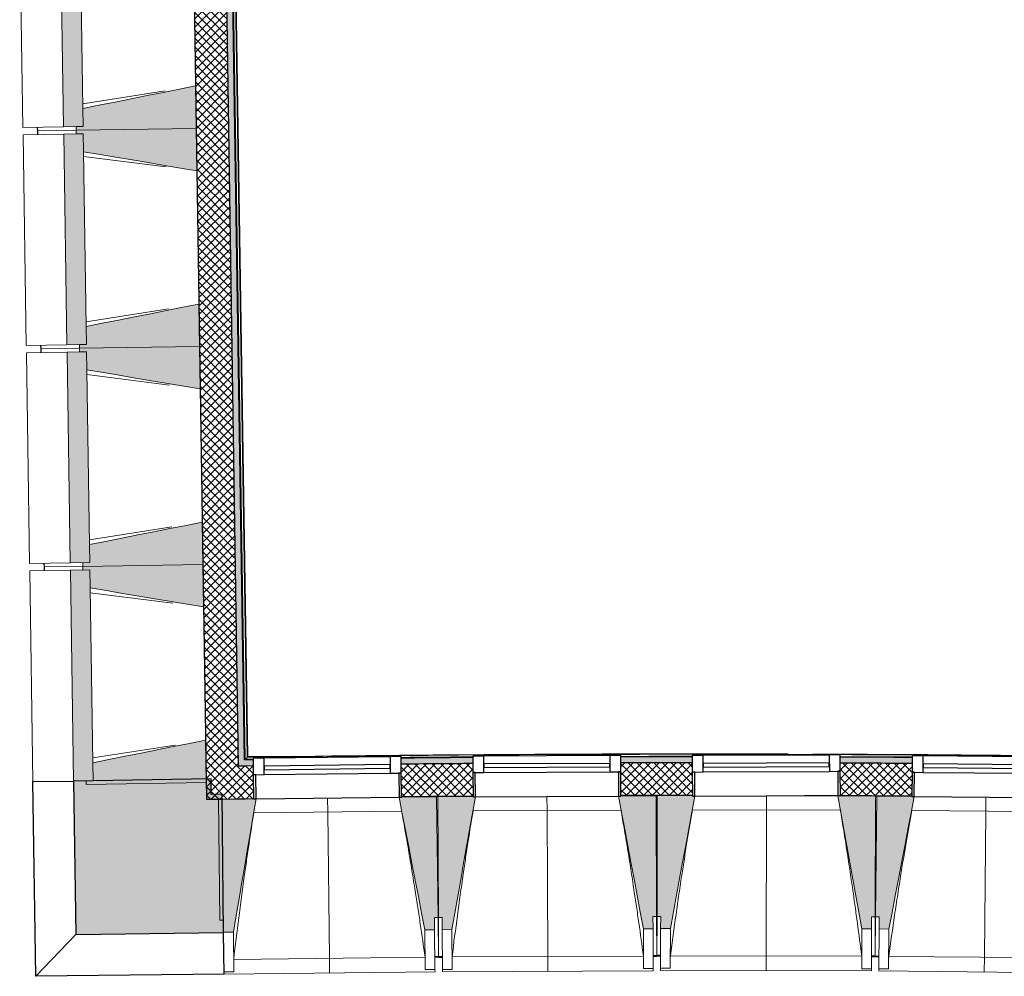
# Model space of a CAD drawing. Header units: millimetres. Extents: x -24070 to 30874, y -36590 to 4541.
# Tile 1 of 64: x -24017 to -19955, y -21270 to -17323. Entities that reach past the tile are written whole.
import ezdxf

# ---------------------------------------------------------------- set-up
doc = ezdxf.new("R2010")
doc.units = ezdxf.units.MM
for name, color, linetype, lineweight in [('A-FLOR-HRAL', 7, 'Continuous', 18), ('A-WALL', 7, 'Continuous', 25), ('A-WALL-PATT', 7, 'Continuous', 25), ('BATIEMENT', 7, 'Continuous', 18), ('BATIMENT', 7, 'Continuous', 25), ('FENETRES', 7, 'Continuous', 25), ('GEN', 7, 'Continuous', 18), ('SOLS', 7, 'Continuous', 25)]:
    doc.layers.add(name, color=color, linetype=linetype, lineweight=lineweight)
doc.layers.add('A-GLAZ', color=7, linetype='Continuous', lineweight=25, true_color=0x5c63b1)
pattern_1 = [(45, (0, 0), (-17.67767, 17.67767), []), (135, (0, 0), (-17.67767, -17.67767), [])]

# ---------------------------------------------------------------- blocks, each defined once
blk = doc.blocks.new('XXX_VIDE FENETRE - 590-389517-2021_015_1111_DCE_1_50_N0 FINI_PLB_EFS')
at = {"layer": 'A-GLAZ'}
for p, q in [((260.1, -120), (-260.1, -120)), ((-260.1, -120), (-260.1, -135)), ((260.1, -135), (260.1, -120)), ((-260.1, -135), (260.1, -135))]:
    blk.add_line(p, q, dxfattribs=at)
at = {"layer": 'FENETRES'}
for p, q in [((-305.1, 0), (-305.1, -100)), ((-295.1, 0), (-305.1, 0)), ((295.1, 0), (-295.1, 0)), ((-295.1, -100), (-295.1, 0)), ((305.1, 0), (295.1, 0)), ((295.1, 0), (295.1, -100)), ((305.1, -100), (305.1, 0)), ((-305.1, -100), (-295.1, -100)), ((-260.1, -100), (-305.1, -100)), ((-305.1, -100), (-305.1, -167.5)), ((-260.1, -167.5), (-260.1, -100)), ((260.1, -100), (-260.1, -100)), ((260.1, -100), (260.1, -167.5)), ((305.1, -100), (260.1, -100)), ((295.1, -100), (305.1, -100)), ((305.1, -167.5), (305.1, -100)), ((-305.1, -167.5), (-260.1, -167.5)), ((-260.1, -167.5), (260.1, -167.5)), ((260.1, -167.5), (305.1, -167.5))]:
    blk.add_line(p, q, dxfattribs=at)
blk = doc.blocks.new('Garde-corps - Garde-corps-505471-2021_015_1111_DCE_1_50_N0 FINI_PLB_EFS')
at = {"layer": 'A-FLOR-HRAL'}
for p, q in [((-23086, -20374.6), (-23168.6, -14989.8)), ((-23079, -20367.4), (-23161.5, -14989.7)), ((-23077.3, -20365.6), (-23159.8, -14989.7)), ((-23075.7, -20363.9), (-23158.1, -14989.7)), ((-23053.8, -20374.2), (-23086, -20374.6)), ((-23053.8, -20374.5), (-23086, -20374.6)), ((-22881.9, -20361.4), (-23075.7, -20364)), ((-22496.9, -20361.8), (-23075.7, -20363.9)), ((-22194.8, -20367.9), (-22206.1, -20368)), ((-21242.4, -20361.3), (-21421.4, -20361.5)), ((-21305.3, -20364.3), (-21317.5, -20364.3)), ((-20334.9, -20364.6), (-20632.1, -20365.7)), ((-20334.9, -20364.3), (-20512.2, -20363.2)), ((-20416.3, -20366.8), (-20428.3, -20366.7))]:
    blk.add_line(p, q, dxfattribs=at)
at = {"layer": 'A-FLOR-HRAL', "flags": 128}
for points in [[(-23086, -20374.6), (-23086.1, -20374.7), (-23086.4, -20375), (-23086.8, -20375.4), (-23087.3, -20376), (-23087.9, -20376.5), (-23088.4, -20377.1), (-23089, -20377.7)], [(-23079, -20367.4), (-23082.5, -20371), (-23086, -20374.6)], [(-23075.7, -20363.9), (-23075.7, -20364), (-23075.8, -20364), (-23075.9, -20364.2), (-23076.1, -20364.4), (-23076.3, -20364.6), (-23076.5, -20364.8), (-23076.7, -20365), (-23076.9, -20365.2), (-23077.1, -20365.4), (-23077.3, -20365.6)], [(-20066.6, -20360.7), (-20319.7, -20353.9), (-20757, -20355.5)]]:
    blk.add_lwpolyline(points, dxfattribs=at)
at = {"layer": 'A-FLOR-HRAL'}
for radius, start, end in [(130446.8, 87.310169, 90.815427), (130448.6, 89.835073, 90.814662), (130439.7, 90.406296, 90.536372), (130448.6, 89.336655, 89.7902)]:
    blk.add_arc((-21222.6, -150801), radius, start, end, dxfattribs=at)
blk = doc.blocks.new('B02_ARC_rvt-1-2021_015_1111_DCE_1_50_N0 FINI_PLB_EFS')
at = {"layer": 'A-WALL-PATT', "lineweight": 18}
h = blk.add_hatch(dxfattribs=at)
h.set_pattern_fill('FP_1', color=256, style=0, pattern_type=2)
h.set_pattern_definition(pattern_1)
h.paths.add_polyline_path([(-23246.5, -20540), (-23111.5, -20538), (-23208, -14246.7), (-23343, -14248.6), (-23247.1, -20500.7)])
at = {"layer": 'A-WALL-PATT', "lineweight": 5, "true_color": 0xdadada}
blk.add_hatch(color=254, dxfattribs=at).paths.add_polyline_path([(-23113.6, -20403), (-23088.6, -20402.7), (-23182.7, -14271.4), (-23207.7, -14271.7), (-23114, -20377.7)])
at = {"layer": 'A-WALL-PATT', "lineweight": 18}
h = blk.add_hatch(dxfattribs=at)
h.set_pattern_fill('FP_1', color=256, style=0, pattern_type=2)
h.set_pattern_definition(pattern_1)
h.paths.add_polyline_path([(-10551.5, -20962.1), (-10540.5, -20827.5), (-10685.4, -20815.7), (-10696, -20950.3), (-10612.9, -20957)])
h.paths.add_polyline_path([(-11304.3, -20902.4), (-11293.7, -20767.8), (-11584.2, -20746), (-11593.8, -20880.6), (-11304.4, -20902.4)])
h.paths.add_polyline_path([(-12202.5, -20836.9), (-12192.8, -20702.3), (-12488.6, -20682.1), (-12497.4, -20816.8), (-12202.6, -20836.9)])
h.paths.add_polyline_path([(-13106.3, -20777.4), (-13097.6, -20642.7), (-13392.8, -20624.6), (-13400.6, -20759.3), (-13106.3, -20777.4)])
h.paths.add_polyline_path([(-14009.7, -20724.1), (-14002, -20589.4), (-14296.3, -20573.4), (-14303.1, -20708.2), (-14009.8, -20724.1)])
h.paths.add_polyline_path([(-14912.6, -20677.2), (-14905.7, -20542.4), (-15200.6, -20528.4), (-15206.6, -20663.3), (-14912.6, -20677.2)])
h.paths.add_polyline_path([(-15816.2, -20636.5), (-15810.3, -20501.7), (-16105.3, -20489.7), (-16110.3, -20624.6), (-15816.2, -20636.5)])
h.paths.add_polyline_path([(-16720.1, -20602.1), (-16715.1, -20467.2), (-17010.2, -20457.4), (-17014.2, -20592.3), (-16720.1, -20602.1)])
h.paths.add_polyline_path([(-17624.1, -20574), (-17620.1, -20439.1), (-17915.3, -20431.2), (-17918.4, -20566.2), (-17624.2, -20574)])
h.paths.add_polyline_path([(-18528.4, -20552.2), (-18525.3, -20417.2), (-18820.5, -20411.4), (-18822.7, -20546.4), (-18528.4, -20552.2)])
h.paths.add_polyline_path([(-23111.5, -20538), (-23051.9, -20537.1), (-23053.9, -20402.2), (-23113.6, -20403), (-23112.1, -20500.7)])
h.paths.add_polyline_path([(-19432.8, -20536.6), (-19431.2, -20401.6), (-19725, -20397.9), (-19726.2, -20532.9), (-19432.8, -20536.6)])
h.paths.add_polyline_path([(-22441.8, -20530), (-22146.8, -20527.6), (-22147.6, -20392.6), (-22443.3, -20395), (-22442.1, -20500.7)])
h.paths.add_polyline_path([(-20336.4, -20527.3), (-20335.5, -20392.3), (-20632, -20390.6), (-20631.4, -20525.6), (-20336.4, -20527.3)])
h.paths.add_polyline_path([(-21536.6, -20524.7), (-21241.6, -20524.3), (-21242.4, -20389.3), (-21537.2, -20389.7), (-21536.7, -20500.7)])
at = {"layer": 'A-WALL-PATT', "lineweight": 5, "true_color": 0xdadada}
h = blk.add_hatch(color=254, dxfattribs=at)
h.paths.add_polyline_path([(-10540.5, -20827.5), (-10538.4, -20802.6), (-10683.4, -20790.8), (-10685.4, -20815.7), (-10610.9, -20821.8)])
h.paths.add_polyline_path([(-11293.7, -20767.8), (-11291.7, -20742.9), (-11582.4, -20721), (-11584.2, -20746), (-11296.5, -20767.6)])
h.paths.add_polyline_path([(-12192.8, -20702.3), (-12191, -20677.4), (-12487, -20657.1), (-12488.6, -20682.1), (-12195.4, -20702.1)])
h.paths.add_polyline_path([(-13097.6, -20642.7), (-13095.9, -20617.7), (-13391.3, -20599.6), (-13392.8, -20624.6), (-13099.9, -20642.5)])
h.paths.add_polyline_path([(-14002, -20589.4), (-14000.5, -20564.4), (-14295, -20548.4), (-14296.3, -20573.4), (-14004, -20589.2)])
h.paths.add_polyline_path([(-14905.7, -20542.4), (-14904.4, -20517.4), (-15009.1, -20512.7), (-15011.1, -20537.3), (-14907.5, -20542.3)])
h.paths.add_polyline_path([(-15081.1, -20534), (-15079, -20509.1), (-15199.5, -20503.4), (-15200.6, -20528.4), (-15085.3, -20533.8)])
h.paths.add_polyline_path([(-15810.3, -20501.7), (-15809.2, -20476.7), (-16104.4, -20464.8), (-16105.3, -20489.7), (-15811.8, -20501.6)])
h.paths.add_polyline_path([(-16715.1, -20467.2), (-16714.1, -20442.2), (-17009.4, -20432.4), (-17010.2, -20457.4), (-16716.4, -20467.2)])
h.paths.add_polyline_path([(-17620.1, -20439.1), (-17619.4, -20414.1), (-17914.7, -20406.3), (-17915.3, -20431.2), (-17621.2, -20439)])
h.paths.add_polyline_path([(-18525.3, -20417.2), (-18525.3, -20392.2), (-18820.1, -20386.4), (-18820, -20411.4), (-18526.1, -20417.2)])
h.paths.add_polyline_path([(-23088.6, -20402.7), (-23053.5, -20402.2), (-23053.9, -20377.2), (-23089, -20377.7)])
h.paths.add_polyline_path([(-19430.6, -20401.6), (-19430.6, -20376.6), (-19724.8, -20372.9), (-19724.7, -20397.9), (-19431.2, -20401.6)])
h.paths.add_polyline_path([(-22443.3, -20395), (-22147.4, -20392.6), (-22147.6, -20367.6), (-22443.6, -20370)])
h.paths.add_polyline_path([(-20335.2, -20392.3), (-20335.5, -20367.3), (-20632.1, -20365.6), (-20631.9, -20390.6), (-20335.5, -20392.3)])
h.paths.add_polyline_path([(-21537.2, -20389.7), (-21242.2, -20389.3), (-21242.4, -20364.3), (-21537.3, -20364.7)])
at = {"layer": 'A-WALL'}
for p, q in [((-23113.6, -20403), (-23207.7, -14271.7)), ((-23053.5, -20402.2), (-23088.6, -20402.7))]:
    blk.add_line(p, q, dxfattribs=at)
at = {"layer": 'A-WALL', "flags": 128}
blk.add_lwpolyline([(-23088.6, -20402.7), (-23101.1, -20402.8), (-23113.6, -20403)], dxfattribs=at)
at = {"layer": 'A-WALL'}
for start, end in [(90.008635, 90.138236), (90.406325, 90.536344), (89.610115, 89.74054)]:
    blk.add_arc((-21222.6, -150801), 130411.7, start, end, dxfattribs=at)
at = {"layer": 'BATIEMENT', "lineweight": 25}
for p, q in [((-23342.6, -14273.6), (-23246.5, -20540)), ((-23089, -20377.7), (-23171.6, -14989.9)), ((-23053.8, -20377.2), (-23089, -20377.7)), ((-23086.5, -20537.6), (-23051.9, -20537.1)), ((-20631.4, -20524.5), (-20631.4, -20525.6))]:
    blk.add_line(p, q, dxfattribs=at)
at = {"layer": 'BATIEMENT', "lineweight": 25, "flags": 128}
for points in [[(-23246.5, -20540), (-23179, -20539), (-23111.5, -20538)], [(-23111.5, -20538), (-23099, -20537.8), (-23086.5, -20537.6)]]:
    blk.add_lwpolyline(points, dxfattribs=at)
at = {"layer": 'BATIEMENT', "lineweight": 25}
for radius, start, end in [(130436.7, 90.406299, 90.536369), (130436.7, 90.008684, 90.138261), (130436.7, 89.610089, 89.740641), (130276.7, 90.406468, 90.536211), (130276.7, 90.008366, 90.138102), (130276.7, 89.610257, 89.739993)]:
    blk.add_arc((-21222.6, -150801), radius, start, end, dxfattribs=at)
at = {"layer": 'BATIMENT'}
blk.add_line((-20631.4, -20525.6), (-20778.9, -20525.1), dxfattribs=at)
at = {"layer": 'BATIEMENT', "lineweight": 18}
blk.add_blockref('Garde-corps - Garde-corps-505471-2021_015_1111_DCE_1_50_N0 FINI_PLB_EFS', (0, 0), dxfattribs=at)
at = {"layer": 'FENETRES', "lineweight": 18}
for p, rotation in [((-22746.8, -20535), 180.6653118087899), ((-21841.7, -20527.8), 180.2680427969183), ((-20936.5, -20525.9), 180.2680427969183), ((-20031.3, -20531.1), 179.4735047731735)]:
    blk.add_blockref('XXX_VIDE FENETRE - 590-389517-2021_015_1111_DCE_1_50_N0 FINI_PLB_EFS', p, dxfattribs=dict(at, rotation=rotation))
blk = doc.blocks.new('20_MUR PREFA_01 - MODULE_01 B-3165811-2021_015_1111_DCE_1_50_N0 FINI_PLB_EFS')
at = {"layer": 'GEN'}
for p, q in [((0, 722.1), (0, 661.4)), ((0, 661.4), (0, 58.5)), ((0, 0.7), (0, 58.5))]:
    blk.add_line(p, q, dxfattribs=at)
blk = doc.blocks.new('Murs 5 - Murs 1-3191041-2021_015_1111_DCE_1_50_N0 FINI_PLB_EFS')
at = {"layer": 'A-WALL-PATT', "true_color": 0x787878}
blk.add_hatch(color=8, dxfattribs=at).paths.add_polyline_path([(-23784.6, -21097.2), (-23175.4, -21090.2), (-23182.1, -20519), (-23226.5, -20519), (-23227.5, -20455.8), (-23794.3, -20464.5), (-23793.5, -20519.5)])
at = {"layer": 'BATIEMENT', "lineweight": 25}
for p, q in [((-23227.5, -20455.8), (-23794.3, -20464.5)), ((-23794.3, -20464.5), (-23784.6, -21097.2)), ((-23226.5, -20519.5), (-23227.5, -20455.8)), ((-23182.1, -20519), (-23226.5, -20519.5)), ((-23175.4, -21090.2), (-23182.1, -20519)), ((-23784.6, -21097.2), (-23175.4, -21090.2))]:
    blk.add_line(p, q, dxfattribs=at)
at = {"layer": 'BATIMENT'}
for p, q in [((-23962, -20467.1), (-23794.3, -20464.5)), ((-23949.7, -21270.4), (-23962, -20467.1)), ((-23784.6, -21097.2), (-23949.7, -21270.4)), ((-23173.4, -21261.3), (-23175.4, -21090.2)), ((-23173.4, -21261.3), (-23949.7, -21270.4))]:
    blk.add_line(p, q, dxfattribs=at)
blk = doc.blocks.new('B02_DC_STR_rvt-1-2021_015_1111_DCE_1_50_N0 FINI_PLB_EFS')
at = {"layer": 'BATIMENT', "lineweight": 5, "true_color": 0x787878}
for points in [[(-23835.7, -17764.9), (-23755.1, -17763.6), (-23768.4, -16893.7), (-23849.1, -16895), (-23835.7, -17763.6)], [(-23783.6, -17779.1), (-23289, -17771.5), (-23291.7, -17596.5), (-23756.2, -17689.2), (-23755.1, -17763.6), (-23783.8, -17764.1), (-23783.7, -17771.5)], [(-23286.3, -17946.4), (-23289, -17771.5), (-23783.6, -17779.1), (-23783.4, -17794.1), (-23754.6, -17794.1), (-23753.5, -17868.1), (-23289, -17946)], [(-23821.9, -18664.7), (-23741.3, -18663.5), (-23754.6, -17793.6), (-23835.3, -17794.8), (-23821.9, -18663.5)], [(-23769.8, -18678.9), (-23275.2, -18671.4), (-23277.9, -18496.4), (-23742.4, -18589.1), (-23741.3, -18663.5), (-23770, -18663.9), (-23769.9, -18671.4)], [(-23272.5, -18846.3), (-23275.2, -18671.4), (-23769.8, -18678.9), (-23769.6, -18693.9), (-23740.8, -18693.9), (-23739.7, -18768), (-23275.2, -18845.9)], [(-23808.1, -19564.6), (-23727.5, -19563.4), (-23740.8, -18693.5), (-23821.5, -18694.7), (-23808.1, -19563.4)], [(-23756, -19578.8), (-23261.4, -19571.3), (-23264.1, -19396.3), (-23728.6, -19489), (-23727.5, -19563.4), (-23756.2, -19563.8), (-23756.1, -19571.3)], [(-23258.7, -19746.2), (-23261.4, -19571.3), (-23756, -19578.8), (-23755.8, -19593.8), (-23727, -19593.8), (-23725.9, -19667.8), (-23261.4, -19745.8)], [(-23794.3, -20464.5), (-23713.7, -20463.3), (-23727, -19593.4), (-23807.7, -19594.6), (-23794.3, -20463.3)], [(-23742.2, -20478.7), (-23247.6, -20471.1), (-23250.3, -20296.2), (-23714.8, -20388.8), (-23713.7, -20463.3), (-23742.4, -20463.7), (-23742.3, -20471.1)], [(-23175.4, -21088.1), (-23135.4, -21087.6), (-23041.9, -20538.4), (-23051.9, -20538.4), (-23051.9, -20537.8), (-23196.8, -20539.5), (-23191, -21038.3), (-23176, -21038.3), (-23175.5, -21087.6)], [(-22345.5, -21078.5), (-22305.5, -21078), (-22305.5, -21028), (-22291.1, -21027.8), (-22296.9, -20529.1), (-22441.8, -20530.7), (-22441.8, -20531.4), (-22451.7, -20531.5), (-22355.3, -21028)], [(-22274.1, -21077.9), (-22234.1, -21077.7), (-22136.8, -20529.2), (-22146.8, -20529.2), (-22147.2, -20528.5), (-22291.7, -20529.2), (-22289.3, -21028), (-22274.3, -21028), (-22274.1, -21077.7)], [(-21444.1, -21074), (-21404.1, -21073.9), (-21404.1, -21023.9), (-21389.4, -21023.8), (-21391.7, -20525), (-21536.6, -20525.7), (-21536.6, -20526.4), (-21546.6, -20526.4), (-21453.1, -21025.9)], [(-21332.7, -21073.1), (-21232, -20527.3), (-21241.6, -20527.3), (-21242.1, -20524.5), (-21386.5, -20524.2), (-21387.6, -21023), (-21372.6, -21023), (-21372.6, -21073)], [(-20502.7, -21075), (-20502.6, -21025), (-20487.6, -21025), (-20486.5, -20526.2), (-20641.5, -20525.9), (-20542.7, -21074.9)], [(-20431.3, -21075.5), (-20326.4, -20528.3), (-20336.4, -20528.3), (-20336.4, -20527.6), (-20481.3, -20526.2), (-20485.9, -21025), (-20470.9, -21025.1), (-20470.9, -21075.1)]]:
    blk.add_hatch(color=8, dxfattribs=at).paths.add_polyline_path(points)
at = {"layer": 'BATIEMENT'}
for p, q in [((-23849.1, -16895), (-23835.7, -17764.9)), ((-23756.2, -17688.6), (-23767.3, -16968.7)), ((-23289, -17771.5), (-23291.7, -17596.5)), ((-23756.2, -17689.2), (-23755.1, -17763.6)), ((-23755.1, -17763.6), (-23756.2, -17689.2)), ((-23835.7, -17764.9), (-23755.1, -17763.6)), ((-23755.1, -17763.6), (-23783.8, -17764.1)), ((-23783.8, -17764.1), (-23783.6, -17779.1)), ((-23783.6, -17779.1), (-23289, -17771.5)), ((-23289, -17771.5), (-23783.6, -17779.1)), ((-23783.6, -17779.1), (-23783.4, -17794.1)), ((-23286.3, -17946.4), (-23289, -17771.5)), ((-23754.6, -17793.6), (-23835.3, -17794.8)), ((-23835.3, -17794.8), (-23821.9, -18664.7)), ((-23783.4, -17794.1), (-23754.6, -17793.6)), ((-23754.6, -17793.6), (-23753.5, -17868.1)), ((-23753.5, -17868.1), (-23754.6, -17793.6)), ((-23742.4, -18588.5), (-23753.5, -17868.6)), ((-23275.2, -18671.4), (-23277.9, -18496.4)), ((-23742.4, -18589.1), (-23741.3, -18663.5)), ((-23741.3, -18663.5), (-23742.4, -18589.1)), ((-23821.9, -18664.7), (-23741.3, -18663.5)), ((-23741.3, -18663.5), (-23770, -18663.9)), ((-23770, -18663.9), (-23769.8, -18678.9)), ((-23769.8, -18678.9), (-23275.2, -18671.4)), ((-23275.2, -18671.4), (-23769.8, -18678.9)), ((-23769.8, -18678.9), (-23769.6, -18693.9)), ((-23272.5, -18846.3), (-23275.2, -18671.4)), ((-23740.8, -18693.5), (-23821.5, -18694.7)), ((-23821.5, -18694.7), (-23808.1, -19564.6)), ((-23769.6, -18693.9), (-23740.8, -18693.5)), ((-23740.8, -18693.5), (-23739.7, -18768)), ((-23739.7, -18768), (-23740.8, -18693.5)), ((-23728.6, -19488.4), (-23739.7, -18768.5)), ((-23261.4, -19571.3), (-23264.1, -19396.3)), ((-23728.6, -19489), (-23727.5, -19563.4)), ((-23727.5, -19563.4), (-23728.6, -19489)), ((-23808.1, -19564.6), (-23727.5, -19563.4)), ((-23727.5, -19563.4), (-23756.2, -19563.8)), ((-23756.2, -19563.8), (-23756, -19578.8)), ((-23756, -19578.8), (-23261.4, -19571.3)), ((-23261.4, -19571.3), (-23756, -19578.8)), ((-23258.7, -19746.2), (-23261.4, -19571.3)), ((-23727, -19593.4), (-23807.7, -19594.6)), ((-23807.7, -19594.6), (-23794.3, -20464.5)), ((-23756, -19578.8), (-23755.8, -19593.8)), ((-23755.8, -19593.8), (-23727, -19593.4)), ((-23727, -19593.4), (-23725.9, -19667.8)), ((-23725.9, -19667.8), (-23727, -19593.4)), ((-23714.8, -20388.3), (-23725.8, -19668.4)), ((-23247.6, -20471.1), (-23250.3, -20296.2)), ((-23714.8, -20388.8), (-23713.7, -20463.3)), ((-23713.7, -20463.3), (-23714.8, -20388.8)), ((-23794.3, -20464.5), (-23713.7, -20463.3)), ((-23713.7, -20463.3), (-23742.4, -20463.7)), ((-23742.4, -20463.7), (-23742.2, -20478.7)), ((-23742.2, -20478.7), (-23247.6, -20471.1)), ((-23051.9, -20537.8), (-23196.8, -20539.5)), ((-23196.8, -20539.5), (-23191, -21038.3)), ((-22296.9, -20529.1), (-22441.8, -20530.7)), ((-22291.1, -21027.8), (-22296.9, -20529.1)), ((-22146.8, -20528.5), (-22291.7, -20529.2)), ((-22291.7, -20529.2), (-22289.3, -21028)), ((-21391.7, -20525), (-21536.7, -20525.7)), ((-21389.4, -21023.8), (-21391.7, -20525)), ((-21386.5, -20524.2), (-21387.6, -21023)), ((-21241.6, -20524.5), (-21386.5, -20524.2)), ((-21231.6, -20525.1), (-21231.5, -20524.5)), ((-20486.5, -20526.2), (-20641.5, -20525.9)), ((-20487.6, -21025), (-20486.5, -20526.2)), ((-20481.3, -20526.2), (-20485.9, -21025)), ((-20336.4, -20527.6), (-20481.3, -20526.2)), ((-23191, -21038.3), (-23176, -21038.1)), ((-23176, -21038.1), (-23175.4, -21088.1)), ((-22306.1, -21028), (-22291.1, -21027.8)), ((-22305.5, -21078), (-22306.1, -21028)), ((-22289.3, -21028), (-22274.3, -21027.9)), ((-22274.3, -21027.9), (-22274.1, -21077.9)), ((-21404.4, -21023.9), (-21389.4, -21023.8)), ((-21404.1, -21073.9), (-21404.4, -21023.9)), ((-21387.6, -21023), (-21372.6, -21023)), ((-21372.6, -21023), (-21372.7, -21073)), ((-20502.7, -21075), (-20502.6, -21025)), ((-20502.6, -21025), (-20487.6, -21025)), ((-20485.9, -21025), (-20470.9, -21025.1)), ((-20470.9, -21025.1), (-20471.3, -21075.1)), ((-22345.5, -21078.5), (-22305.5, -21078)), ((-22274.1, -21077.9), (-22234.1, -21077.7)), ((-21444.1, -21074), (-21404.1, -21073.9)), ((-21372.7, -21073), (-21332.7, -21073.1)), ((-20542.7, -21074.9), (-20502.7, -21075)), ((-20471.3, -21075.1), (-20431.3, -21075.5)), ((-23175.4, -21088.1), (-23135.4, -21087.6))]:
    blk.add_line(p, q, dxfattribs=at)
at = {"layer": 'BATIEMENT', "flags": 128}
for points in [[(-23291.7, -17596.5), (-23358, -17609.7), (-23424.4, -17623), (-23490.8, -17636.2), (-23557.1, -17649.4), (-23623.5, -17662.7), (-23689.8, -17675.9), (-23756.2, -17689.2)], [(-23753.5, -17868.1), (-23686.7, -17879.3), (-23620, -17890.5), (-23553.3, -17901.7), (-23486.5, -17912.9), (-23419.8, -17924), (-23353, -17935.2), (-23286.3, -17946.4)], [(-23277.9, -18496.4), (-23344.2, -18509.6), (-23410.6, -18522.9), (-23477, -18536.1), (-23543.3, -18549.3), (-23609.7, -18562.6), (-23676, -18575.8), (-23742.4, -18589.1)], [(-23739.7, -18768), (-23672.9, -18779.2), (-23606.2, -18790.4), (-23539.4, -18801.5), (-23472.7, -18812.7), (-23406, -18823.9), (-23339.2, -18835.1), (-23272.5, -18846.3)], [(-23264.1, -19396.3), (-23330.4, -19409.5), (-23396.8, -19422.8), (-23463.2, -19436), (-23529.5, -19449.2), (-23595.9, -19462.5), (-23662.2, -19475.7), (-23728.6, -19489)], [(-23725.9, -19667.8), (-23659.1, -19679), (-23592.4, -19690.2), (-23525.6, -19701.4), (-23458.9, -19712.6), (-23392.2, -19723.8), (-23325.4, -19735), (-23258.7, -19746.2)], [(-23250.3, -20296.2), (-23316.6, -20309.4), (-23383, -20322.6), (-23449.3, -20335.9), (-23515.7, -20349.1), (-23582.1, -20362.4), (-23648.4, -20375.6), (-23714.8, -20388.8)], [(-23135.4, -21087.6), (-23123.7, -21018.9), (-23112, -20950.2), (-23100.3, -20881.4), (-23088.6, -20812.7), (-23076.9, -20743.9), (-23065.2, -20675.2), (-23053.5, -20606.5), (-23041.8, -20537.7)], [(-22451.9, -20530.9), (-22438.6, -20599.3), (-22425.3, -20667.8), (-22412, -20736.2), (-22398.7, -20804.7), (-22385.4, -20873.1), (-22372.1, -20941.6), (-22358.8, -21010), (-22345.5, -21078.5)], [(-22234.1, -21077.7), (-22221.9, -21009.1), (-22209.8, -20940.4), (-22197.6, -20871.8), (-22185.4, -20803.1), (-22173.2, -20734.5), (-22161, -20665.8), (-22148.9, -20597.1), (-22136.7, -20528.5)], [(-21546.7, -20525.7), (-21533.9, -20594.3), (-21521, -20662.8), (-21508.2, -20731.3), (-21495.4, -20799.9), (-21482.6, -20868.4), (-21469.8, -20937), (-21456.9, -21005.5), (-21444.1, -21074)], [(-21332.7, -21073.1), (-21320.1, -21004.5), (-21307.4, -20936), (-21294.8, -20867.4), (-21282.1, -20798.8), (-21269.5, -20730.2), (-21256.8, -20661.7), (-21244.1, -20593.1), (-21232, -20527.3)], [(-20641.5, -20525.9), (-20629.1, -20594.5), (-20616.8, -20663.1), (-20604.5, -20731.7), (-20592.1, -20800.4), (-20579.8, -20869), (-20567.4, -20937.6), (-20555.1, -21006.3), (-20542.7, -21074.9)], [(-20431.3, -21075.5), (-20418.2, -21007), (-20405.1, -20938.5), (-20392, -20870.1), (-20378.8, -20801.6), (-20365.7, -20733.1), (-20352.6, -20664.6), (-20339.4, -20596.1), (-20326.3, -20527.7)]]:
    blk.add_lwpolyline(points, dxfattribs=at)
at = {"layer": 'BATIMENT', "lineweight": 18}
for p, q in [((-24016.8, -16897.5), (-24003.4, -17767.4)), ((-23756.5, -17669.7), (-23417, -17616.2)), ((-23835.7, -17764.9), (-24003.4, -17767.4)), ((-23943.9, -17781.5), (-23944.1, -17766.5)), ((-23783.6, -17779.1), (-23943.9, -17781.5)), ((-23943.9, -17781.5), (-23783.6, -17779.1)), ((-23943.7, -17796.5), (-23943.9, -17781.5)), ((-24003, -17797.4), (-23835.3, -17794.8)), ((-24003, -17797.4), (-23989.6, -18667.3)), ((-23412.2, -17930.6), (-23753.2, -17887.5)), ((-23742.7, -18569.6), (-23403.2, -18516.1)), ((-23821.9, -18664.7), (-23989.6, -18667.3)), ((-23930.1, -18681.4), (-23930.3, -18666.4)), ((-23769.8, -18678.9), (-23930.1, -18681.4)), ((-23930.1, -18681.4), (-23769.8, -18678.9)), ((-23929.9, -18696.4), (-23930.1, -18681.4)), ((-23989.2, -18697.3), (-23821.5, -18694.7)), ((-23989.2, -18697.3), (-23975.8, -19567.2)), ((-23398.4, -18830.5), (-23739.4, -18787.4)), ((-23728.9, -19469.5), (-23389.4, -19416)), ((-23808.1, -19564.6), (-23975.8, -19567.2)), ((-23916.3, -19581.3), (-23916.5, -19566.3)), ((-23975.4, -19597.2), (-23807.7, -19594.6)), ((-23975.4, -19597.2), (-23962, -20467.1)), ((-23756, -19578.8), (-23916.3, -19581.3)), ((-23916.3, -19581.3), (-23756, -19578.8)), ((-23916.1, -19596.3), (-23916.3, -19581.3)), ((-23384.6, -19730.3), (-23725.6, -19687.3)), ((-23715.1, -20369.4), (-23375.6, -20315.9)), ((-23794.3, -20464.5), (-23962, -20467.1)), ((-20936.5, -20525.9), (-20641.4, -20526.6)), ((-22440.9, -20589.2), (-23051.4, -20596.3)), ((-21536.2, -20584.2), (-22146.6, -20587)), ((-20631.4, -20584.4), (-21241.9, -20583)), ((-19726.6, -20591.7), (-20337.1, -20586)), ((-22291.1, -21027.8), (-22289.2, -21189.9)), ((-22288.6, -21190.1), (-22289.3, -21028)), ((-21389.4, -21023.8), (-21388.6, -21185.9)), ((-21388, -21185.1), (-21387.6, -21023)), ((-20487.6, -21025), (-20488, -21187.1)), ((-20487.4, -21187.1), (-20485.9, -21025)), ((-22345.5, -21078.5), (-22343.6, -21242.7)), ((-22305.5, -21078), (-22303.6, -21242.2)), ((-22273.3, -21242.1), (-22274.1, -21077.9)), ((-22233.3, -21241.9), (-22234.1, -21077.7)), ((-21444.1, -21074), (-21443.4, -21238.3)), ((-21404.1, -21073.9), (-21403.4, -21238.1)), ((-21373.1, -21237.2), (-21372.7, -21073)), ((-21333.1, -21237.3), (-21332.7, -21073.1)), ((-20542.7, -21074.9), (-20543.1, -21239.1)), ((-20502.7, -21075), (-20503.1, -21239.2)), ((-20472.9, -21239.3), (-20471.3, -21075.1)), ((-20432.9, -21239.7), (-20431.3, -21075.5)), ((-23133.5, -21251.8), (-23135.4, -21087.6)), ((-23133.9, -21200.3), (-22344.4, -21191.1)), ((-22304.2, -21192.2), (-22289.2, -21192)), ((-22289.2, -21190.6), (-22289.2, -21192)), ((-22288.6, -21192.2), (-22288.6, -21190.6)), ((-22288.6, -21192.2), (-22273.6, -21192.1)), ((-22233.3, -21190.4), (-21443.8, -21186.7)), ((-21403.6, -21188.1), (-21388.6, -21188)), ((-21388.6, -21186.4), (-21388.6, -21188)), ((-21388, -21187.2), (-21388, -21186.4)), ((-21388, -21187.2), (-21373, -21187.2)), ((-21332.7, -21185.7), (-20543.2, -21187.5)), ((-20503, -21189.2), (-20488, -21189.2)), ((-20488, -21188.5), (-20488, -21189.2)), ((-20487.4, -21189.2), (-20487.4, -21188.5)), ((-20487.4, -21189.2), (-20472.4, -21189.3)), ((-20432.1, -21188.1), (-19642.7, -21195.4)), ((-22303.6, -21242.2), (-22343.6, -21242.7)), ((-22343.6, -21242.7), (-22343.6, -21242.4)), ((-22303.6, -21242.2), (-22303.5, -21251.2)), ((-22233.3, -21241.9), (-22273.3, -21242.1)), ((-22273.3, -21251.2), (-22273.3, -21242.1)), ((-22233.3, -21241.7), (-22233.3, -21241.9)), ((-21443.4, -21238.3), (-21443.4, -21238)), ((-21403.4, -21238.1), (-21443.4, -21238.3)), ((-21403.4, -21238.1), (-21403.3, -21247.1)), ((-21333.1, -21237.3), (-21373.1, -21237.2)), ((-21373.1, -21246.3), (-21373.1, -21237.2)), ((-21333.1, -21237.1), (-21333.1, -21237.3)), ((-20543.1, -21239.1), (-20543.1, -21238.8)), ((-20503.1, -21239.2), (-20543.1, -21239.1)), ((-20503.1, -21239.2), (-20503.1, -21248.2)), ((-20432.9, -21239.7), (-20472.9, -21239.3)), ((-20472.9, -21248.4), (-20472.9, -21239.3)), ((-20432.8, -21239.5), (-20432.9, -21239.7)), ((-23133.5, -21251.8), (-23173.5, -21252.3)), ((-23173.4, -21261.3), (-22303.5, -21251.2)), ((-23133.5, -21251.6), (-23133.5, -21251.8)), ((-22273.3, -21251.2), (-21403.3, -21247.1)), ((-21373.1, -21246.3), (-20503.1, -21248.2)), ((-20472.9, -21248.4), (-19603, -21256.4))]:
    blk.add_line(p, q, dxfattribs=at)
at = {"layer": 'BATIMENT', "lineweight": 18, "flags": 128}
for points in [[(-23133.9, -21200.3), (-23133.8, -21210.5), (-23133.7, -21220.8), (-23133.7, -21231), (-23133.6, -21241.3), (-23133.5, -21251.6)], [(-22343.6, -21242.4), (-22343.8, -21232.1), (-22343.9, -21221.9), (-22344.1, -21211.6), (-22344.3, -21201.3), (-22344.4, -21191.1)], [(-22233.3, -21190.4), (-22233.3, -21200.6), (-22233.3, -21210.9), (-22233.3, -21221.2), (-22233.3, -21231.4), (-22233.3, -21241.7)], [(-21443.4, -21238), (-21443.5, -21227.7), (-21443.6, -21217.5), (-21443.7, -21207.2), (-21443.7, -21196.9), (-21443.8, -21186.7)], [(-21332.7, -21185.7), (-21332.8, -21196), (-21332.9, -21206.3), (-21332.9, -21216.5), (-21333, -21226.8), (-21333.1, -21237.1)], [(-20543.1, -21238.8), (-20543.2, -21228.6), (-20543.2, -21218.3), (-20543.2, -21208), (-20543.2, -21197.8), (-20543.2, -21187.5)], [(-20432.1, -21188.1), (-20432.3, -21198.4), (-20432.4, -21208.7), (-20432.6, -21218.9), (-20432.7, -21229.2), (-20432.8, -21239.5)]]:
    blk.add_lwpolyline(points, dxfattribs=at)
at = {"layer": 'BATIMENT', "lineweight": 18}
for points, knots in [([(-22344.4, -21191.1), (-22350.9, -21145.6), (-22360.8, -21077.4), (-22374.5, -20986.5), (-22386, -20912.6), (-22398.8, -20833.2), (-22413, -20748.1), (-22427.1, -20666.7), (-22436.6, -20613.8), (-22441.1, -20589.2)], [0, 0, 0, 0, 0.2222222, 0.3333333, 0.4444444, 0.5833333, 0.7222222, 0.8611111, 0.9816328, 0.9816328, 0.9816328, 0.9816328]), ([(-22146.5, -20587), (-22153.4, -20628.7), (-22163.8, -20693.1), (-22177.2, -20780.4), (-22188.2, -20854.4), (-22199.5, -20934), (-22215.2, -21047.9), (-22226.2, -21133.4), (-22233.3, -21190.4)], [0.0183454, 0.0183454, 0.0183454, 0.0183454, 0.2222222, 0.3333333, 0.4444444, 0.5833333, 0.7222222, 1, 1, 1, 1]), ([(-21443.8, -21186.7), (-21449.9, -21141.1), (-21459.4, -21072.8), (-21472.5, -20981.9), (-21483.5, -20907.9), (-21495.7, -20828.4), (-21509.3, -20743.2), (-21522.8, -20661.7), (-21532, -20608.8), (-21536.3, -20584.2)], [0, 0, 0, 0, 0.2222222, 0.3333333, 0.4444444, 0.5833333, 0.7222222, 0.8611111, 0.9816328, 0.9816328, 0.9816328, 0.9816328]), ([(-21241.8, -20583), (-21249, -20624.6), (-21259.8, -20689), (-21273.7, -20776.2), (-21285.2, -20850), (-21297.2, -20929.7), (-21313.6, -21043.4), (-21325.2, -21128.8), (-21332.7, -21185.7)], [0.0183454, 0.0183454, 0.0183454, 0.0183454, 0.2222222, 0.3333333, 0.4444444, 0.5833333, 0.7222222, 1, 1, 1, 1]), ([(-20543.2, -21187.5), (-20549, -21141.9), (-20558, -21073.6), (-20570.4, -20982.5), (-20580.9, -20908.5), (-20592.6, -20828.9), (-20605.6, -20743.6), (-20618.6, -20662), (-20627.3, -20609), (-20631.5, -20584.4)], [0, 0, 0, 0, 0.2222222, 0.3333333, 0.4444444, 0.5833333, 0.7222222, 0.8611111, 0.9816328, 0.9816328, 0.9816328, 0.9816328]), ([(-20337, -20586), (-20344.5, -20627.6), (-20355.7, -20691.9), (-20370.3, -20779), (-20382.3, -20852.8), (-20394.8, -20932.3), (-20412, -21046), (-20424.2, -21131.2), (-20432.1, -21188.1)], [0.0183454, 0.0183454, 0.0183454, 0.0183454, 0.2222222, 0.3333333, 0.4444444, 0.5833333, 0.7222222, 1, 1, 1, 1]), ([(-23051.3, -20596.3), (-23057.9, -20638), (-23067.8, -20702.5), (-23080.6, -20789.9), (-23091, -20863.9), (-23101.9, -20943.7), (-23116.7, -21057.7), (-23127.2, -21143.2), (-23133.9, -21200.3)], [0.0183454, 0.0183454, 0.0183454, 0.0183454, 0.2222222, 0.3333333, 0.4444444, 0.5833333, 0.7222222, 1, 1, 1, 1])]:
    blk.add_open_spline(points, degree=3, knots=knots, dxfattribs=at)
at = {"layer": 'SOLS'}
for p, q in [((-23944.1, -17766.5), (-23943.9, -17781.5)), ((-23943.9, -17781.5), (-23943.7, -17796.5)), ((-23930.3, -18666.4), (-23930.1, -18681.4)), ((-23930.1, -18681.4), (-23929.9, -18696.4)), ((-23916.5, -19566.3), (-23916.3, -19581.3)), ((-23916.3, -19581.3), (-23916.1, -19596.3)), ((-22289.2, -21189.9), (-22304.2, -21190.1)), ((-22304.2, -21190.8), (-22273.6, -21190.5)), ((-22288.6, -21190.6), (-22289.2, -21190.6)), ((-22273.6, -21190), (-22288.6, -21190.1)), ((-21388.6, -21185.9), (-21403.6, -21186)), ((-21403.6, -21186.4), (-21373, -21186.4)), ((-21388, -21186.4), (-21388.6, -21186.4)), ((-21373, -21185.1), (-21388, -21185.1)), ((-20488, -21187.1), (-20503, -21187.1)), ((-20472.4, -21188.6), (-20503, -21188.4)), ((-20503, -21188.4), (-20472.4, -21188.6))]:
    blk.add_line(p, q, dxfattribs=at)
at = {"layer": 'BATIMENT', "color": 5, "lineweight": 25, "true_color": 0x0000ff}
blk.add_blockref('Murs 5 - Murs 1-3191041-2021_015_1111_DCE_1_50_N0 FINI_PLB_EFS', (0, 0), dxfattribs=at)
for p, rotation in [((-22746.8, -20534.3), 180.6653118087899), ((-21841.7, -20527.1), 180.2680427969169), ((-20936.5, -20525.2), 179.8707737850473), ((-20031.3, -20530.4), 179.4735047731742)]:
    blk.add_blockref('20_MUR PREFA_01 - MODULE_01 B-3165811-2021_015_1111_DCE_1_50_N0 FINI_PLB_EFS', p, dxfattribs=dict(at, rotation=rotation))

msp = doc.modelspace()

# ---------------------------------------------------------------- block references
at = {"lineweight": 5}
for name in ['B02_DC_STR_rvt-1-2021_015_1111_DCE_1_50_N0 FINI_PLB_EFS', 'B02_ARC_rvt-1-2021_015_1111_DCE_1_50_N0 FINI_PLB_EFS']:
    msp.add_blockref(name, (0, 0), dxfattribs=at)

doc.saveas('drawing.dxf')
